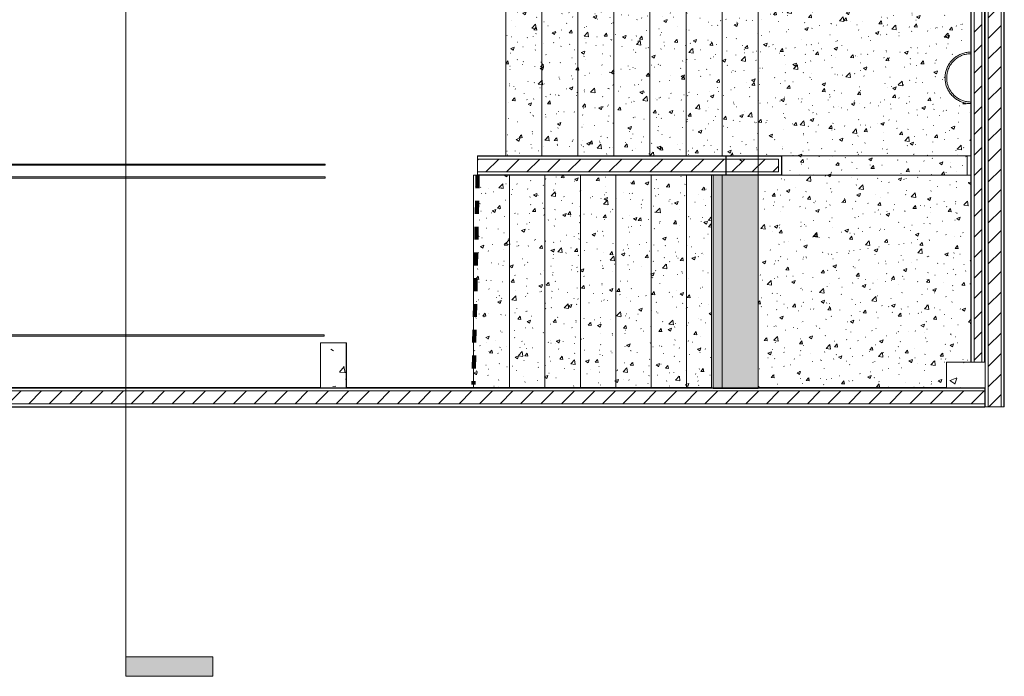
# Model space of a CAD drawing. Header units: metres. Extents: x 3 to 43.5, y -74 to -48.5.
# Tile 22 of 209: x 32.7 to 40.3, y -74 to -68.9. Entities that reach past the tile are written whole.
import ezdxf

# ---------------------------------------------------------------- set-up
doc = ezdxf.new("R2010")
doc.units = ezdxf.units.M
doc.linetypes.add('Traço', pattern=[0.006, 0.003, -0.003])
doc.linetypes.add('Traço_2_', pattern=[0.006, 0.003, -0.003])
doc.layers.add('A-AREA', color=4, linetype='Traço', lineweight=100, true_color=0x00ffff)
for name, color, linetype, lineweight in [('A-COLS', 7, 'Continuous', 18), ('A-FLOR', 7, 'Continuous', 18), ('A-WALL', 7, 'Continuous', 18), ('A-WALL-PATT', 7, 'Continuous', 18), ('E-LITE-EQPM', 7, 'Continuous', 18), ('G-ANNO-SYMB', 7, 'Continuous', 9), ('S-COLS', 7, 'Continuous', 18), ('S-STRS', 7, 'Continuous', 18)]:
    doc.layers.add(name, color=color, linetype=linetype, lineweight=lineweight)
pattern_1 = [(50, (21.555, -62.9), (0.5465545, -0.047815), [0.05715, -0.62865]), (355, (21.555, -62.9), (-0.105728, 0.573166), [0.04572, -0.50292]), (100.451, (21.601, -62.904), (0.440828, 0.525349), [0.04857, -0.53427]), (46.184, (21.555, -62.748), (0.813237, -0.12613), [0.08573, -0.94298]), (96.636, (21.623, -62.758), (0.712212, 0.742287), [0.07286, -0.80141]), (351.184, (21.555, -62.748), (0.712217, 0.742274), [0.06858, -0.75438]), (21, (21.631, -62.786), (0.454846, -0.306795), [0.05715, -0.62865]), (326, (21.631, -62.786), (0.185405, 0.55256), [0.04572, -0.50292]), (71.451, (21.669, -62.811), (0.640251, 0.245763), [0.04857, -0.53427]), (37.5, (21.555, -62.9), (0.009261, 0.2536672), [0.02515, -0.47168, 0.02515, -0.48539, -0.50482]), (37.5, (21.555, -62.9), (0.009261, 0.2536672), [-1.007, 0.02515, -0.47968]), (7.5, (21.555, -62.9), (0.2004558, 0.300546), [0.02515, -0.26594, 0.02515, -0.46025, -0.1924]), (7.5, (21.555, -62.9), (0.2004558, 0.300546), [-0.77648, 0.02515, -0.16726]), (327.5, (21.385, -62.9), (0.4067682, -0.0171882), [0.02515, -0.16535, 0.02515, -0.56921, -0.78867]), (327.5, (21.385, -62.9), (0.4067682, -0.0171882), [-0.78486, 0.02515, -0.76352]), (317.5, (21.309, -62.9), (0.444383, 0.0762794), [0.02515, -0.2225, 0.02515, -0.36957, -0.56007]), (317.5, (21.309, -62.9), (0.444383, 0.0762794), [-0.64237, 0.02515, -0.53492])]
pattern_2 = [(45, (21.555, -62.9), (-0.0795495, 0.0795495), [])]
pattern_3 = [(50, (21.555, -62.9), (0.273274, -0.0239114), [0.02857, -0.31432]), (355, (21.555, -62.9), (-0.0528634, 0.286588), [0.02286, -0.25146]), (100.451, (21.578, -62.902), (0.220418, 0.2626804), [0.02429, -0.26714]), (46.184, (21.555, -62.824), (0.4066185, -0.0630575), [0.04286, -0.47149]), (96.636, (21.589, -62.829), (0.3561065, 0.371139), [0.03643, -0.4007]), (351.184, (21.555, -62.824), (0.356108, 0.371137), [0.03429, -0.37719]), (21, (21.593, -62.843), (0.2274184, -0.1533992), [0.02858, -0.31433]), (326, (21.593, -62.843), (0.0927052, 0.276284), [0.02286, -0.25146]), (71.451, (21.612, -62.856), (0.3201318, 0.1228847), [0.02429, -0.26714]), (37.5, (21.555, -62.9), (0.0046375, 0.12683267), [0.00251, -0.2459, 0.00251, -0.25276, -0.25241]), (37.5, (21.555, -62.9), (0.0046375, 0.12683267), [-0.50368, 0.00251, -0.2499]), (7.5, (21.555, -62.9), (0.1002335, 0.1502687), [0.00251, -0.14303, 0.00251, -0.24018, -0.0962]), (7.5, (21.555, -62.9), (0.1002335, 0.1502687), [-0.38824, 0.00251, -0.09369]), (327.5, (21.47, -62.9), (0.2033841, -0.0085941), [0.00251, -0.09274, 0.00251, -0.29467, -0.39433]), (327.5, (21.47, -62.9), (0.2033841, -0.0085941), [-0.39243, 0.00251, -0.39182]), (317.5, (21.432, -62.9), (0.2221916, 0.0381397), [0.00251, -0.12131, 0.00251, -0.19484, -0.28004]), (317.5, (21.432, -62.9), (0.2221916, 0.0381397), [-0.32118, 0.00251, -0.27752])]

# ---------------------------------------------------------------- blocks, each defined once
blk = doc.blocks.new('Concreto-Retangular-Coluna - 20 X 35-8710673-1PAV - FRIGORÍFICA')
at = {"layer": 'S-COLS', "true_color": 0xaaaaaa}
h = blk.add_hatch(dxfattribs=at)
h.set_pattern_fill('FP_10', color=253, style=0, pattern_type=2)
h.set_pattern_definition([(50, (-13.552, 8.718), (0.546555, -0.047815), [0.05715, -0.62865]), (355, (-13.552, 8.718), (-0.105728, 0.573166), [0.04572, -0.50292]), (100.451, (-13.507, 8.714), (0.440828, 0.525349), [0.04857, -0.53427]), (46.184, (-13.552, 8.871), (0.813237, -0.12613), [0.08572, -0.94297]), (96.636, (-13.485, 8.86), (0.71221, 0.742287), [0.07286, -0.80141]), (351.184, (-13.552, 8.871), (0.712217, 0.742274), [0.06858, -0.75438]), (21, (-13.476, 8.833), (0.454846, -0.306795), [0.05715, -0.62865]), (326, (-13.476, 8.833), (0.185405, 0.55256), [0.04572, -0.50292]), (71.451, (-13.438, 8.807), (0.640251, 0.245763), [0.04857, -0.53427]), (37.5, (-13.552, 8.718), (0.009261, 0.2536672), [0.02515, -0.47168, 0.02515, -0.48539, -0.50482]), (37.5, (-13.552, 8.718), (0.009261, 0.2536672), [-1.007, 0.02515, -0.47968]), (7.5, (-13.552, 8.718), (0.200456, 0.300546), [0.02515, -0.26594, 0.02515, -0.46025, -0.1924]), (7.5, (-13.552, 8.718), (0.200456, 0.300546), [-0.77648, 0.02515, -0.16726]), (327.5, (-13.722, 8.718), (0.4067682, -0.0171882), [0.02515, -0.16535, 0.02515, -0.56921, -0.78867]), (327.5, (-13.722, 8.718), (0.4067682, -0.0171882), [-0.78486, 0.02515, -0.76352]), (317.5, (-13.798, 8.718), (0.444383, 0.0762794), [0.02515, -0.2225, 0.02515, -0.36957, -0.56007]), (317.5, (-13.798, 8.718), (0.444383, 0.0762794), [-0.64237, 0.02515, -0.53492])])
h.paths.add_polyline_path([(0.1, -0.175), (0.1, 0.175), (-0.1, 0.175), (-0.1, -0.175)])
at = {"layer": 'S-COLS', "color": 253, "true_color": 0xaaaaaa}
for p, q in [((0.1, 0.175), (-0.1, 0.175)), ((-0.1, 0.175), (-0.1, -0.175)), ((0.1, -0.175), (0.1, 0.175)), ((-0.1, -0.175), (0.1, -0.175))]:
    blk.add_line(p, q, dxfattribs=at)
blk = doc.blocks.new('Concreto-Retangular-Coluna - 20 X 30-8586325-1PAV - FRIGORÍFICA')
at = {"layer": 'S-COLS', "true_color": 0xaaaaaa}
h = blk.add_hatch(dxfattribs=at)
h.set_pattern_fill('FP_11', color=253, style=0, pattern_type=2)
h.set_pattern_definition([(320, (8.793, 18.463), (-0.047815, -0.546555), [0.05715, -0.62865]), (265, (8.793, 18.463), (0.573166, 0.105728), [0.04572, -0.50292]), (10.451, (8.789, 18.417), (0.525349, -0.440828), [0.04857, -0.53427]), (316.184, (8.946, 18.463), (-0.12613, -0.813237), [0.08572, -0.94297]), (6.636, (8.935, 18.395), (0.742287, -0.712212), [0.07286, -0.80141]), (261.184, (8.946, 18.463), (0.742274, -0.712217), [0.06858, -0.75438]), (291, (8.908, 18.386), (-0.306795, -0.454846), [0.05715, -0.62865]), (236, (8.908, 18.386), (0.55256, -0.185405), [0.04572, -0.50292]), (341.451, (8.882, 18.348), (0.245763, -0.640251), [0.04857, -0.53427]), (307.5, (8.793, 18.463), (0.2536672, -0.009261), [0.02515, -0.47168, 0.02515, -0.48539, -0.50482]), (307.5, (8.793, 18.463), (0.2536672, -0.009261), [-1.007, 0.02515, -0.47968]), (277.5, (8.793, 18.463), (0.300546, -0.2004558), [0.02515, -0.26594, 0.02515, -0.46025, -0.19241]), (277.5, (8.793, 18.463), (0.300546, -0.2004558), [-0.77648, 0.02515, -0.16726]), (237.5, (8.793, 18.633), (-0.0171882, -0.4067682), [0.02515, -0.16535, 0.02515, -0.56921, -0.78867]), (237.5, (8.793, 18.633), (-0.0171882, -0.4067682), [-0.78486, 0.02515, -0.76352]), (227.5, (8.793, 18.709), (0.0762794, -0.444383), [0.02515, -0.2225, 0.02515, -0.36957, -0.56007]), (227.5, (8.793, 18.709), (0.0762794, -0.444383), [-0.64237, 0.02515, -0.53492])])
h.paths.add_polyline_path([(-0.1, -0.15), (0.1, -0.15), (0.1, 0.15), (-0.1, 0.15)])
at = {"layer": 'S-COLS', "color": 253, "true_color": 0xaaaaaa}
for p, q in [((0.1, 0.15), (-0.1, 0.15)), ((-0.1, 0.15), (-0.1, -0.15)), ((0.1, -0.15), (0.1, 0.15)), ((-0.1, -0.15), (0.1, -0.15))]:
    blk.add_line(p, q, dxfattribs=at)
blk = doc.blocks.new('Escadas 2 - Escadas 1-7608117-1PAV - FRIGORÍFICA')
at = {"layer": 'S-STRS', "true_color": 0xc2c2c2}
h = blk.add_hatch(dxfattribs=at)
h.set_pattern_fill('FP_8', color=9, style=0, pattern_type=2)
h.set_pattern_definition(pattern_3)
h.paths.add_polyline_path([(36.1959, -71.792), (36.4759, -71.792), (36.4759, -70.1431), (36.1959, -70.1431), (36.1959, -70.7665)])
h = blk.add_hatch(dxfattribs=at)
h.set_pattern_fill('FP_8', color=9, style=0, pattern_type=2)
h.set_pattern_definition(pattern_3)
h.paths.add_polyline_path([(36.7509, -71.792), (36.7509, -70.1431), (36.4759, -70.1431), (36.4759, -71.792)])
h = blk.add_hatch(dxfattribs=at)
h.set_pattern_fill('FP_8', color=9, style=0, pattern_type=2)
h.set_pattern_definition(pattern_3)
h.paths.add_polyline_path([(36.7509, -71.792), (37.0259, -71.792), (37.0259, -70.1431), (36.7509, -70.1431), (36.7509, -70.7665)])
h = blk.add_hatch(dxfattribs=at)
h.set_pattern_fill('FP_8', color=9, style=0, pattern_type=2)
h.set_pattern_definition(pattern_3)
h.paths.add_polyline_path([(37.3009, -71.792), (37.3009, -70.1431), (37.0259, -70.1431), (37.0259, -71.792)])
h = blk.add_hatch(dxfattribs=at)
h.set_pattern_fill('FP_8', color=9, style=0, pattern_type=2)
h.set_pattern_definition(pattern_3)
h.paths.add_polyline_path([(37.5759, -71.792), (37.5759, -70.1431), (37.3009, -70.1431), (37.3009, -71.792)])
h = blk.add_hatch(dxfattribs=at)
h.set_pattern_fill('FP_8', color=9, style=0, pattern_type=2)
h.set_pattern_definition(pattern_3)
h.paths.add_polyline_path([(37.5759, -71.792), (37.8509, -71.792), (37.8509, -70.1431), (37.5759, -70.1431), (37.5759, -70.7665)])
h = blk.add_hatch(dxfattribs=at)
h.set_pattern_fill('FP_8', color=9, style=0, pattern_type=2)
h.set_pattern_definition(pattern_3)
h.paths.add_polyline_path([(38.0451, -71.792), (38.0451, -70.1431), (37.8509, -70.1431), (37.8509, -71.792)])
at = {"layer": 'S-STRS', "color": 253, "true_color": 0xaaaaaa}
for p, q in [((36.4759, -71.792), (36.4759, -70.1431)), ((36.7509, -71.792), (36.7509, -70.1431)), ((37.0259, -71.792), (37.0259, -70.1431)), ((37.3009, -71.792), (37.3009, -70.1431)), ((37.5759, -71.792), (37.5759, -70.1431)), ((37.8509, -71.792), (37.8509, -70.1431))]:
    blk.add_line(p, q, dxfattribs=at)
blk = doc.blocks.new('Escadas 4 - Escadas 1-7608448-1PAV - FRIGORÍFICA')
at = {"layer": 'S-STRS', "true_color": 0xc2c2c2}
h = blk.add_hatch(dxfattribs=at)
h.set_pattern_fill('FP_8', color=9, style=0, pattern_type=2)
h.set_pattern_definition(pattern_3)
h.paths.add_polyline_path([(36.7259, -69.992), (36.7259, -68.3431), (36.4459, -68.3431), (36.4459, -69.992)])
h = blk.add_hatch(dxfattribs=at)
h.set_pattern_fill('FP_20', color=9, style=0, pattern_type=2)
h.set_pattern_definition([(50, (21.555, -62.9), (0.273274, -0.0239114), [0.02857, -0.31432]), (355, (21.555, -62.9), (-0.0528634, 0.286588), [0.02286, -0.25146]), (100.451, (21.578, -62.902), (0.220418, 0.2626804), [0.02429, -0.26714]), (46.184, (21.555, -62.824), (0.4066185, -0.0630575), [0.04286, -0.47149]), (96.636, (21.589, -62.829), (0.3561065, 0.371139), [0.03643, -0.4007]), (351.184, (21.555, -62.824), (0.356108, 0.371137), [0.03429, -0.37719]), (21, (21.593, -62.843), (0.2274184, -0.1533992), [0.02858, -0.31433]), (326, (21.593, -62.843), (0.092705, 0.276284), [0.02286, -0.25146]), (71.451, (21.612, -62.856), (0.3201318, 0.1228847), [0.02429, -0.26714]), (37.5, (21.555, -62.9), (0.0046375, 0.12683267), [0.00251, -0.2459, 0.00251, -0.25276, -0.25241]), (37.5, (21.555, -62.9), (0.0046375, 0.12683267), [-0.50368, 0.00251, -0.2499]), (7.5, (21.555, -62.9), (0.1002335, 0.1502687), [0.00251, -0.14303, 0.00251, -0.24018, -0.0962]), (7.5, (21.555, -62.9), (0.1002335, 0.1502687), [-0.38824, 0.00251, -0.09369]), (327.5, (21.47, -62.9), (0.2033841, -0.0085941), [0.00251, -0.09274, 0.00251, -0.29467, -0.39433]), (327.5, (21.47, -62.9), (0.2033841, -0.0085941), [-0.39243, 0.00251, -0.39182]), (317.5, (21.432, -62.9), (0.2221916, 0.0381397), [0.00251, -0.12131, 0.00251, -0.19484, -0.28003]), (317.5, (21.432, -62.9), (0.2221916, 0.0381397), [-0.32118, 0.00251, -0.27752])])
h.paths.add_polyline_path([(37.0059, -69.992), (37.0059, -68.3431), (36.7259, -68.3431), (36.7259, -69.992), (36.944, -69.992)])
h = blk.add_hatch(dxfattribs=at)
h.set_pattern_fill('FP_8', color=9, style=0, pattern_type=2)
h.set_pattern_definition(pattern_3)
h.paths.add_polyline_path([(37.0059, -69.992), (37.2859, -69.992), (37.2859, -68.3431), (37.0059, -68.3431), (37.0059, -69.9718)])
h = blk.add_hatch(dxfattribs=at)
h.set_pattern_fill('FP_8', color=9, style=0, pattern_type=2)
h.set_pattern_definition(pattern_3)
h.paths.add_polyline_path([(37.2859, -69.992), (37.5659, -69.992), (37.5659, -68.3431), (37.2859, -68.3431), (37.2859, -69.9718)])
h = blk.add_hatch(dxfattribs=at)
h.set_pattern_fill('FP_8', color=9, style=0, pattern_type=2)
h.set_pattern_definition(pattern_3)
h.paths.add_polyline_path([(37.5985, -69.992), (37.8459, -69.992), (37.8459, -68.3629), (37.5986, -68.3629), (37.5985, -68.3431), (37.5659, -68.3431), (37.5659, -69.992)])
h = blk.add_hatch(dxfattribs=at)
h.set_pattern_fill('FP_8', color=9, style=0, pattern_type=2)
h.set_pattern_definition(pattern_3)
h.paths.add_polyline_path([(38.4059, -69.9931), (40.0573, -69.9931), (40.0573, -69.5864), (40.0259, -69.5854), (39.986, -69.5745), (39.9519, -69.5575), (39.9234, -69.5364), (39.8892, -69.4937), (39.8716, -69.4616), (39.8576, -69.3975), (39.8635, -69.3392), (39.8822, -69.2913), (39.9049, -69.2588), (39.9285, -69.2349), (39.9625, -69.2123), (39.9928, -69.199), (40.0573, -69.1893), (40.0573, -68.3629), (39.8683, -68.3629), (39.8683, -68.3431), (38.4059, -68.3431), (38.4059, -69.9931)])
h = blk.add_hatch(dxfattribs=at)
h.set_pattern_fill('FP_8', color=9, style=0, pattern_type=2)
h.set_pattern_definition(pattern_3)
h.paths.add_polyline_path([(37.8459, -69.992), (38.1259, -69.992), (38.1259, -68.3629), (37.8459, -68.3629), (37.8459, -69.9718)])
h = blk.add_hatch(dxfattribs=at)
h.set_pattern_fill('FP_8', color=9, style=0, pattern_type=2)
h.set_pattern_definition(pattern_3)
h.paths.add_polyline_path([(38.253, -69.992), (38.4059, -69.992), (38.4059, -68.3629), (38.1259, -68.3629), (38.1259, -69.992)])
at = {"layer": 'S-STRS', "color": 253, "true_color": 0xaaaaaa}
for p, q in [((36.4459, -68.3431), (36.7259, -68.3431)), ((36.4459, -69.992), (36.4459, -68.3431)), ((36.7259, -68.3431), (37.0059, -68.3431)), ((36.7259, -68.3431), (36.7259, -69.992)), ((37.0059, -68.3431), (37.2859, -68.3431)), ((37.0059, -68.3431), (37.0059, -69.992)), ((37.2859, -68.3431), (37.5659, -68.3431)), ((37.2859, -68.3431), (37.2859, -69.992)), ((37.5659, -68.3431), (37.5985, -68.3431)), ((37.5659, -68.3431), (37.5659, -69.992)), ((38.4059, -68.3431), (39.8683, -68.3431)), ((38.4059, -68.3431), (38.4059, -69.9931)), ((37.8459, -68.3629), (37.8459, -69.992)), ((38.1259, -68.3629), (38.1259, -69.992)), ((40.0573, -69.9931), (38.5898, -69.9931))]:
    blk.add_line(p, q, dxfattribs=at)
blk = doc.blocks.new('Escadas 3 - Escadas 1-8392884-1PAV - FRIGORÍFICA')
at = {"layer": 'S-STRS', "true_color": 0xc2c2c2}
h = blk.add_hatch(dxfattribs=at)
h.set_pattern_fill('FP_8', color=9, style=0, pattern_type=2)
h.set_pattern_definition(pattern_3)
h.paths.add_polyline_path([(40.0281, -70.1431), (40.0281, -69.9931), (38.5898, -69.9931), (38.5898, -70.1431), (39.562, -70.1431)])
at = {"layer": 'S-STRS', "true_color": 0xe4e4e4}
blk.add_hatch(color=254, dxfattribs=at).paths.add_polyline_path([(38.4059, -71.7986), (38.4059, -70.1431), (38.058, -70.1431), (38.058, -71.7986), (38.253, -71.7986)])
at = {"layer": 'S-STRS', "true_color": 0xc2c2c2}
h = blk.add_hatch(dxfattribs=at)
h.set_pattern_fill('FP_8', color=9, style=0, pattern_type=2)
h.set_pattern_definition(pattern_3)
h.paths.add_polyline_path([(38.4059, -71.792), (39.8676, -71.792), (39.8676, -71.5933), (40.0573, -71.5931), (40.0573, -70.1431), (38.4059, -70.1431), (38.4059, -70.7665)])
at = {"layer": 'S-STRS', "color": 253, "true_color": 0xaaaaaa}
for p, q in [((40.0281, -69.9931), (38.5898, -69.9931)), ((40.0281, -70.1431), (40.0281, -69.9931)), ((38.4059, -70.1431), (38.058, -70.1431)), ((38.058, -70.1431), (38.058, -71.7986)), ((38.4059, -71.7986), (38.4059, -70.1431)), ((38.5898, -70.1431), (40.0281, -70.1431)), ((38.5898, -70.1431), (40.0573, -70.1431)), ((38.058, -71.7986), (38.4059, -71.7986))]:
    blk.add_line(p, q, dxfattribs=at)
blk = doc.blocks.new('LED_Tape__Fita_de_LED_12769 - 10 mm-8145843-1PAV - FRIGORÍFICA')
at = {"layer": 'E-LITE-EQPM', "color": 253, "true_color": 0xaaaaaa}
for p, q in [((-3.25, -0.005), (-3.25, 0.005)), ((-3.25, 0.005), (0.5058, 0.005)), ((-3.25, -0.005), (-3.25, 0.005)), ((-3.25, 0.005), (0.5058, 0.005)), ((0.5809, 0.005), (0.7289, 0.005)), ((0.5809, 0.005), (0.7289, 0.005)), ((1.3076, 0.005), (1.4556, 0.005)), ((1.3076, 0.005), (1.4556, 0.005)), ((1.5308, 0.005), (3.25, 0.005)), ((1.5308, 0.005), (3.25, 0.005)), ((3.25, 0.005), (3.25, -0.005)), ((3.25, 0.005), (3.25, -0.005)), ((0.5066, -0.005), (-3.25, -0.005)), ((0.5066, -0.005), (-3.25, -0.005)), ((3.25, -0.005), (1.53, -0.005)), ((3.25, -0.005), (1.53, -0.005))]:
    blk.add_line(p, q, dxfattribs=at)
blk = doc.blocks.new('LED_Tape__Fita_de_LED_12769 - 10 mm-V59-1PAV - FRIGORÍFICA')
at = {"layer": 'E-LITE-EQPM', "color": 253, "true_color": 0xaaaaaa}
for p, q in [((-3.25, -0.005), (-3.25, 0.005)), ((-3.25, 0.005), (0.5058, 0.005)), ((-3.25, -0.005), (-3.25, 0.005)), ((-3.25, 0.005), (0.5058, 0.005)), ((0.735, 0.005), (1.3016, 0.005)), ((0.735, 0.005), (1.3016, 0.005)), ((1.4076, 0.005), (1.4558, 0.005)), ((1.4076, 0.005), (1.4558, 0.005)), ((1.5308, 0.005), (3.25, 0.005)), ((1.5308, 0.005), (3.25, 0.005)), ((3.25, 0.005), (3.25, -0.005)), ((3.25, 0.005), (3.25, -0.005)), ((0.5058, -0.005), (-3.25, -0.005)), ((0.5058, -0.005), (-3.25, -0.005)), ((1.2916, -0.005), (0.745, -0.005)), ((1.2916, -0.005), (0.745, -0.005)), ((1.4558, -0.005), (1.3976, -0.005)), ((1.4558, -0.005), (1.3976, -0.005)), ((3.25, -0.005), (1.5308, -0.005)), ((3.25, -0.005), (1.5308, -0.005))]:
    blk.add_line(p, q, dxfattribs=at)
blk = doc.blocks.new('LED_Tape__Fita_de_LED_12769 - 10 mm-V58-1PAV - FRIGORÍFICA')
at = {"layer": 'E-LITE-EQPM', "color": 253, "true_color": 0xaaaaaa}
for p, q in [((-3.25, -0.005), (-3.25, 0.005)), ((-3.25, 0.005), (3.25, 0.005)), ((-3.25, -0.005), (-3.25, 0.005)), ((-3.25, 0.005), (3.25, 0.005)), ((3.25, 0.005), (3.25, -0.005)), ((3.25, 0.005), (3.25, -0.005)), ((3.25, -0.005), (-3.25, -0.005)), ((3.25, -0.005), (-3.25, -0.005))]:
    blk.add_line(p, q, dxfattribs=at)
blk = doc.blocks.new('Luminária de arandela - Esfera - 60W - 120V-8673229-1PAV - FRIGORÍFICA')
at = {"layer": 'E-LITE-EQPM', "color": 253, "true_color": 0xaaaaaa}
for p, q in [((-0.2, 0.055), (0, 0.055)), ((-0.2, 0.055), (0, 0.055)), ((0, 0.055), (0.2, 0.055)), ((0, 0.055), (0.2, 0.055))]:
    blk.add_line(p, q, dxfattribs=at)
at = {"layer": 'E-LITE-EQPM', "color": 253, "true_color": 0xaaaaaa, "flags": 128}
for points in [[(0.2, 0.055), (0.1998, 0.063), (0.1994, 0.071), (0.1986, 0.0789), (0.1974, 0.0869), (0.196, 0.0947), (0.1943, 0.1025), (0.1922, 0.1103), (0.1898, 0.1179), (0.1872, 0.1255), (0.1842, 0.1329), (0.181, 0.1402), (0.1774, 0.1474), (0.1736, 0.1544), (0.1695, 0.1612), (0.1651, 0.1679), (0.1604, 0.1744), (0.1555, 0.1808), (0.1504, 0.1869), (0.145, 0.1928), (0.1393, 0.1985), (0.1335, 0.2039), (0.1274, 0.2091), (0.1212, 0.2141), (0.1147, 0.2188), (0.1081, 0.2233), (0.1012, 0.2275), (0.0943, 0.2314), (0.0871, 0.235), (0.0799, 0.2384), (0.0725, 0.2414), (0.065, 0.2442), (0.0573, 0.2466), (0.0496, 0.2487), (0.0418, 0.2506), (0.034, 0.2521), (0.0261, 0.2533), (0.0181, 0.2542), (0.0102, 0.2547), (0.0022, 0.255), (-0.0058, 0.2549), (-0.0138, 0.2545), (-0.0218, 0.2538), (-0.0297, 0.2528), (-0.0376, 0.2514), (-0.0454, 0.2498), (-0.0532, 0.2478), (-0.0609, 0.2455), (-0.0684, 0.2429), (-0.0759, 0.24), (-0.0832, 0.2369), (-0.0904, 0.2334), (-0.0975, 0.2296), (-0.1044, 0.2256), (-0.1111, 0.2213), (-0.1177, 0.2167), (-0.1241, 0.2119), (-0.1302, 0.2068), (-0.1362, 0.2014), (-0.142, 0.1959), (-0.1475, 0.1901), (-0.1528, 0.1841), (-0.1578, 0.1779), (-0.1626, 0.1715), (-0.1671, 0.1649), (-0.1714, 0.1581), (-0.1754, 0.1512), (-0.1791, 0.1441), (-0.1825, 0.1368), (-0.1856, 0.1295), (-0.1884, 0.122), (-0.191, 0.1144), (-0.1932, 0.1067), (-0.1951, 0.099), (-0.1967, 0.0911), (-0.198, 0.0832), (-0.199, 0.0753), (-0.1996, 0.0673), (-0.2, 0.0593), (-0.2, 0.055)], [(0.2, 0.055), (0.1998, 0.063), (0.1994, 0.071), (0.1986, 0.0789), (0.1974, 0.0869), (0.196, 0.0947), (0.1943, 0.1025), (0.1922, 0.1103), (0.1898, 0.1179), (0.1872, 0.1255), (0.1842, 0.1329), (0.181, 0.1402), (0.1774, 0.1474), (0.1736, 0.1544), (0.1695, 0.1612), (0.1651, 0.1679), (0.1604, 0.1744), (0.1555, 0.1808), (0.1504, 0.1869), (0.145, 0.1928), (0.1393, 0.1985), (0.1335, 0.2039), (0.1274, 0.2091), (0.1212, 0.2141), (0.1147, 0.2188), (0.1081, 0.2233), (0.1012, 0.2275), (0.0943, 0.2314), (0.0871, 0.235), (0.0799, 0.2384), (0.0725, 0.2414), (0.065, 0.2442), (0.0573, 0.2466), (0.0496, 0.2487), (0.0418, 0.2506), (0.034, 0.2521), (0.0261, 0.2533), (0.0181, 0.2542), (0.0102, 0.2547), (0.0022, 0.255), (-0.0058, 0.2549), (-0.0138, 0.2545), (-0.0218, 0.2538), (-0.0297, 0.2528), (-0.0376, 0.2514), (-0.0454, 0.2498), (-0.0532, 0.2478), (-0.0609, 0.2455), (-0.0684, 0.2429), (-0.0759, 0.24), (-0.0832, 0.2369), (-0.0904, 0.2334), (-0.0975, 0.2296), (-0.1044, 0.2256), (-0.1111, 0.2213), (-0.1177, 0.2167), (-0.1241, 0.2119), (-0.1302, 0.2068), (-0.1362, 0.2014), (-0.142, 0.1959), (-0.1475, 0.1901), (-0.1528, 0.1841), (-0.1578, 0.1779), (-0.1626, 0.1715), (-0.1671, 0.1649), (-0.1714, 0.1581), (-0.1754, 0.1512), (-0.1791, 0.1441), (-0.1825, 0.1368), (-0.1856, 0.1295), (-0.1884, 0.122), (-0.191, 0.1144), (-0.1932, 0.1067), (-0.1951, 0.099), (-0.1967, 0.0911), (-0.198, 0.0832), (-0.199, 0.0753), (-0.1996, 0.0673), (-0.2, 0.0593), (-0.2, 0.055)], [(0.1875, 0.055), (0.1874, 0.0625), (0.1869, 0.07), (0.1862, 0.0774), (0.1851, 0.0849), (0.1838, 0.0923), (0.1821, 0.0996), (0.1802, 0.1068), (0.178, 0.114), (0.1755, 0.1211), (0.1727, 0.128), (0.1696, 0.1349), (0.1663, 0.1416), (0.1627, 0.1482), (0.1589, 0.1546), (0.1548, 0.1609), (0.1504, 0.167), (0.1458, 0.1729), (0.141, 0.1786), (0.1359, 0.1842), (0.1306, 0.1895), (0.1251, 0.1946), (0.1195, 0.1995), (0.1136, 0.2042), (0.1075, 0.2086), (0.1013, 0.2128), (0.0949, 0.2167), (0.0884, 0.2204), (0.0817, 0.2238), (0.0749, 0.2269), (0.0679, 0.2298), (0.0609, 0.2323), (0.0538, 0.2346), (0.0465, 0.2366), (0.0392, 0.2383), (0.0319, 0.2398), (0.0245, 0.2409), (0.017, 0.2417), (0.0095, 0.2423), (0.002, 0.2425), (-0.0055, 0.2424), (-0.013, 0.2421), (-0.0204, 0.2414), (-0.0279, 0.2404), (-0.0353, 0.2392), (-0.0426, 0.2376), (-0.0499, 0.2357), (-0.0571, 0.2336), (-0.0642, 0.2312), (-0.0711, 0.2285), (-0.078, 0.2255), (-0.0848, 0.2222), (-0.0914, 0.2187), (-0.0979, 0.2149), (-0.1042, 0.2109), (-0.1088, 0.2077)], [(0.1875, 0.055), (0.1874, 0.0625), (0.1869, 0.07), (0.1862, 0.0774), (0.1851, 0.0849), (0.1838, 0.0923), (0.1821, 0.0996), (0.1802, 0.1068), (0.178, 0.114), (0.1755, 0.1211), (0.1727, 0.128), (0.1696, 0.1349), (0.1663, 0.1416), (0.1627, 0.1482), (0.1589, 0.1546), (0.1548, 0.1609), (0.1504, 0.167), (0.1458, 0.1729), (0.141, 0.1786), (0.1359, 0.1842), (0.1306, 0.1895), (0.1251, 0.1946), (0.1195, 0.1995), (0.1136, 0.2042), (0.1075, 0.2086), (0.1013, 0.2128), (0.0949, 0.2167), (0.0884, 0.2204), (0.0817, 0.2238), (0.0749, 0.2269), (0.0679, 0.2298), (0.0609, 0.2323), (0.0538, 0.2346), (0.0465, 0.2366), (0.0392, 0.2383), (0.0319, 0.2398), (0.0245, 0.2409), (0.017, 0.2417), (0.0095, 0.2423), (0.002, 0.2425), (-0.0055, 0.2424), (-0.013, 0.2421), (-0.0204, 0.2414), (-0.0279, 0.2404), (-0.0353, 0.2392), (-0.0426, 0.2376), (-0.0499, 0.2357), (-0.0571, 0.2336), (-0.0642, 0.2312), (-0.0711, 0.2285), (-0.078, 0.2255), (-0.0848, 0.2222), (-0.0914, 0.2187), (-0.0979, 0.2149), (-0.1042, 0.2109), (-0.1088, 0.2077)], [(-0.1103, 0.2066), (-0.1163, 0.2021), (-0.1221, 0.1973), (-0.1277, 0.1923), (-0.1331, 0.1871), (-0.1383, 0.1816), (-0.1432, 0.176), (-0.1479, 0.1702), (-0.1524, 0.1642), (-0.1567, 0.158), (-0.1607, 0.1517), (-0.1644, 0.1452), (-0.1679, 0.1385), (-0.1711, 0.1317), (-0.174, 0.1248), (-0.1767, 0.1178), (-0.179, 0.1107), (-0.1811, 0.1035), (-0.1829, 0.0962), (-0.1844, 0.0889), (-0.1856, 0.0815), (-0.1865, 0.074), (-0.1871, 0.0665), (-0.1875, 0.059), (-0.1875, 0.055)], [(-0.1103, 0.2066), (-0.1163, 0.2021), (-0.1221, 0.1973), (-0.1277, 0.1923), (-0.1331, 0.1871), (-0.1383, 0.1816), (-0.1432, 0.176), (-0.1479, 0.1702), (-0.1524, 0.1642), (-0.1567, 0.158), (-0.1607, 0.1517), (-0.1644, 0.1452), (-0.1679, 0.1385), (-0.1711, 0.1317), (-0.174, 0.1248), (-0.1767, 0.1178), (-0.179, 0.1107), (-0.1811, 0.1035), (-0.1829, 0.0962), (-0.1844, 0.0889), (-0.1856, 0.0815), (-0.1865, 0.074), (-0.1871, 0.0665), (-0.1875, 0.059), (-0.1875, 0.055)]]:
    blk.add_lwpolyline(points, dxfattribs=at)
blk = doc.blocks.new('4 GRE - ESCOLA DE CINEMA E AUDIOVISUAL CINE REX R07_rvt-1-1PAV - FRIGORÍFICA')
at = {"layer": 'A-WALL-PATT', "true_color": 0xd4d4d4}
h = blk.add_hatch(dxfattribs=at)
h.set_pattern_fill('FP_2', color=254, style=0, pattern_type=2)
h.set_pattern_definition(pattern_2)
h.paths.add_polyline_path([(40.2923, -71.9419), (40.2923, -51.0204), (40.1923, -51.0204), (40.1923, -71.9419), (40.2164, -71.9419)])
h = blk.add_hatch(dxfattribs=at)
h.set_pattern_fill('FP_1', color=254, style=0, pattern_type=2)
h.set_pattern_definition(pattern_1)
h.paths.add_polyline_path([(40.3173, -71.9419), (40.3173, -51.0454), (40.3148, -51.0454), (40.3148, -71.9419)])
h = blk.add_hatch(dxfattribs=at)
h.set_pattern_fill('FP_1', color=254, style=0, pattern_type=2)
h.set_pattern_definition(pattern_1)
h.paths.add_polyline_path([(40.1676, -71.9419), (40.1698, -71.9419), (40.1698, -51.1754), (40.1676, -51.1754), (40.1673, -71.9419)])
h = blk.add_hatch(dxfattribs=at)
h.set_pattern_fill('FP_1', color=254, style=0, pattern_type=2)
h.set_pattern_definition(pattern_1)
h.paths.add_polyline_path([(40.0597, -71.5933), (40.0598, -71.5933), (40.0598, -68.3629), (40.0573, -68.3629), (40.0573, -71.5933)])
h.paths.add_polyline_path([(40.0597, -68.1629), (40.0598, -68.1629), (40.0598, -68.1607), (40.0573, -68.1607), (40.0573, -68.1629)])
h.paths.add_polyline_path([(40.0573, -68.1522), (40.0598, -68.1522), (40.0598, -65.9931), (40.0573, -65.9931), (40.0573, -67.9852)])
h.paths.add_polyline_path([(40.0598, -65.8631), (40.0598, -63.9454), (40.0573, -63.9454), (40.0573, -65.8631)])
h.paths.add_polyline_path([(40.0573, -63.7454), (40.0598, -63.7454), (40.0598, -61.4954), (40.0573, -61.4954), (40.0573, -63.6147)])
h.paths.add_polyline_path([(40.0598, -61.4869), (40.0598, -61.4854), (40.0573, -61.4854), (40.0573, -61.4869)])
h.paths.add_polyline_path([(40.0598, -61.2854), (40.0598, -57.7861), (40.0573, -57.7861), (40.0574, -61.2854)])
h.paths.add_polyline_path([(40.0583, -57.5861), (40.0598, -57.5861), (40.059, -54.4968), (40.0573, -54.4968), (40.0573, -57.5861)])
h.paths.add_polyline_path([(40.0591, -54.2968), (40.0598, -54.2968), (40.0598, -51.2461), (40.0573, -51.2461), (40.0573, -54.2968)])
h = blk.add_hatch(dxfattribs=at)
h.set_pattern_fill('FP_2', color=254, style=0, pattern_type=2)
h.set_pattern_definition(pattern_2)
h.paths.add_polyline_path([(40.1423, -71.5933), (40.1423, -68.3629), (40.0823, -68.3629), (40.0823, -71.5933), (40.1412, -71.5933)])
h.paths.add_polyline_path([(40.1423, -68.1629), (40.1423, -63.9454), (40.0823, -63.9454), (40.0825, -68.1629), (40.1212, -68.1629)])
h.paths.add_polyline_path([(40.1423, -63.7454), (40.1423, -61.4854), (40.0823, -61.4854), (40.0823, -63.7454), (40.0955, -63.7454)])
h.paths.add_polyline_path([(40.1423, -61.2854), (40.1423, -57.7861), (40.0823, -57.7861), (40.0823, -61.2854), (40.0835, -61.2854)])
h.paths.add_polyline_path([(40.105, -57.5861), (40.1423, -57.5861), (40.1423, -54.4968), (40.0823, -54.4968), (40.0823, -57.5861)])
h.paths.add_polyline_path([(40.1423, -54.2968), (40.1419, -51.2461), (40.0823, -51.2461), (40.0823, -54.2968), (40.1242, -54.2968)])
h = blk.add_hatch(dxfattribs=at)
h.set_pattern_fill('FP_1', color=254, style=0, pattern_type=2)
h.set_pattern_definition(pattern_1)
h.paths.add_polyline_path([(40.1648, -71.5933), (40.1673, -71.5933), (40.1673, -68.3629), (40.1648, -68.3629), (40.1648, -71.5611)])
h.paths.add_polyline_path([(40.1648, -68.1629), (40.1673, -68.1629), (40.1673, -63.9454), (40.1648, -63.9454), (40.1648, -67.9852)])
h.paths.add_polyline_path([(40.1648, -63.7454), (40.1673, -63.7454), (40.1673, -61.4854), (40.1648, -61.4854), (40.1648, -63.6147)])
h.paths.add_polyline_path([(40.1648, -61.2854), (40.1673, -61.2854), (40.1673, -57.7861), (40.1648, -57.7861), (40.1648, -61.2307)])
h.paths.add_polyline_path([(40.1648, -57.5861), (40.1673, -57.5861), (40.1673, -54.4968), (40.1648, -54.4968), (40.1648, -57.2575)])
h.paths.add_polyline_path([(40.1648, -54.2968), (40.1673, -54.2968), (40.1673, -51.2461), (40.1648, -51.2461), (40.1648, -54.0789)])
h = blk.add_hatch(dxfattribs=at)
h.set_pattern_fill('FP_1', color=254, style=0, pattern_type=2)
h.set_pattern_definition(pattern_1)
h.paths.add_polyline_path([(38.5873, -69.9956), (38.5898, -69.9956), (38.5898, -69.9931), (36.2259, -69.9931), (36.2259, -69.9956), (38.253, -69.9956)])
h = blk.add_hatch(dxfattribs=at)
h.set_pattern_fill('FP_1', color=254, style=0, pattern_type=2)
h.set_pattern_definition(pattern_1)
h.paths.add_polyline_path([(38.5898, -70.1431), (38.5898, -69.9956), (38.5873, -69.9956), (38.5873, -70.1406), (36.2259, -70.1406), (36.2259, -70.1431), (38.253, -70.1431)])
h = blk.add_hatch(dxfattribs=at)
h.set_pattern_fill('FP_2', color=254, style=0, pattern_type=2)
h.set_pattern_definition(pattern_2)
h.paths.add_polyline_path([(38.253, -70.1181), (38.5648, -70.1181), (38.5648, -70.0181), (36.2259, -70.0181), (36.2259, -70.1181), (37.5985, -70.1181)])
h = blk.add_hatch(dxfattribs=at)
h.set_pattern_fill('FP_1', color=254, style=0, pattern_type=2)
h.set_pattern_definition(pattern_1)
h.paths.add_polyline_path([(39.562, -71.7956), (40.1673, -71.7956), (40.1673, -71.7933), (17.5835, -71.7931), (17.5835, -71.7956), (38.253, -71.7956)])
h.paths.add_polyline_path([(17.0502, -71.7956), (17.4385, -71.7956), (17.4385, -71.7931), (17.0502, -71.7931)])
h = blk.add_hatch(dxfattribs=at)
h.set_pattern_fill('FP_2', color=254, style=0, pattern_type=2)
h.set_pattern_definition(pattern_2)
h.paths.add_polyline_path([(27.1266, -71.9181), (40.1673, -71.9181), (40.1673, -71.8181), (17.0502, -71.8181), (17.0502, -71.9181), (26.7994, -71.9181)])
h = blk.add_hatch(dxfattribs=at)
h.set_pattern_fill('FP_1', color=254, style=0, pattern_type=2)
h.set_pattern_definition(pattern_1)
h.paths.add_polyline_path([(27.1266, -71.9431), (40.1673, -71.9431), (40.1673, -71.9406), (17.0502, -71.9406), (17.0502, -71.9431), (26.7994, -71.9431)])
at = {"layer": 'S-COLS', "true_color": 0xaaaaaa}
h = blk.add_hatch(dxfattribs=at)
h.set_pattern_fill('FP_1', color=253, style=0, pattern_type=2)
h.set_pattern_definition(pattern_1)
h.paths.add_polyline_path([(38.1559, -70.1431), (38.4059, -70.1431), (38.4059, -69.9931), (38.1559, -69.9931)])
at = {"layer": 'A-AREA', "color": 131, "linetype": 'Traço_2_', "true_color": 0xaaffff}
blk.add_line((36.2279, -70.1431), (36.1959, -71.7687), dxfattribs=at)
at = {"layer": 'A-FLOR', "color": 253, "true_color": 0xaaaaaa}
for p, q in [((36.1959, -71.7919), (36.1959, -70.1431)), ((36.1959, -70.1431), (36.2259, -70.1431))]:
    blk.add_line(p, q, dxfattribs=at)
at = {"layer": 'A-WALL', "color": 253, "true_color": 0xaaaaaa}
for p, q in [((40.2923, -51.0454), (40.2923, -71.9419)), ((40.3148, -51.0454), (40.3148, -71.9419)), ((40.3173, -71.9419), (40.3173, -51.0454)), ((40.1698, -51.1754), (40.1698, -71.9419)), ((40.1923, -51.1754), (40.1923, -71.9419)), ((40.0573, -68.3629), (40.0573, -71.5933)), ((40.0598, -71.5933), (40.0598, -68.3629)), ((40.0823, -71.5933), (40.0823, -68.3629)), ((40.1423, -71.5933), (40.1423, -68.3629)), ((40.1648, -71.5933), (40.1648, -68.3629)), ((40.1673, -68.3629), (40.1673, -71.5933)), ((40.1673, -71.5933), (40.1673, -68.3629)), ((38.5898, -69.9931), (36.2259, -69.9931)), ((36.2259, -69.9931), (36.2259, -70.1431)), ((38.5873, -69.9956), (36.2259, -69.9956)), ((38.5648, -70.0181), (36.2259, -70.0181)), ((36.2409, -69.9919), (38.4059, -69.9919)), ((36.2409, -69.9919), (36.2409, -69.9931)), ((38.5648, -70.1181), (38.5648, -70.0181)), ((38.5873, -70.0181), (38.5873, -69.9956)), ((38.5873, -70.1181), (38.5873, -70.0181)), ((38.5898, -69.9956), (38.5898, -69.9931)), ((38.5898, -70.1406), (38.5898, -69.9956)), ((38.5648, -70.1181), (36.2259, -70.1181)), ((38.5873, -70.1406), (36.2259, -70.1406)), ((36.2259, -70.1431), (38.5898, -70.1431)), ((38.5873, -70.1406), (38.5873, -70.1181)), ((38.5898, -70.1431), (38.5898, -70.1406)), ((40.1673, -71.8181), (17.561, -71.8181)), ((40.1673, -71.7956), (17.5835, -71.7956)), ((35.0073, -71.7931), (17.586, -71.7931)), ((30.9423, -71.7919), (35.0073, -71.7919)), ((39.8676, -71.7931), (35.2073, -71.7931)), ((35.2086, -71.7919), (38.0451, -71.7919)), ((38.4059, -71.7919), (39.8676, -71.7919)), ((40.1673, -71.9431), (40.1673, -71.7933)), ((40.1673, -71.7933), (40.1673, -71.9419)), ((40.1673, -71.9181), (17.0502, -71.9181)), ((40.1673, -71.9406), (17.0502, -71.9406)), ((17.0502, -71.9431), (40.1673, -71.9431)), ((40.1673, -71.9419), (40.3173, -71.9419))]:
    blk.add_line(p, q, dxfattribs=at)
at = {"layer": 'S-COLS', "color": 253, "true_color": 0xaaaaaa}
for p, q in [((38.4059, -69.9931), (38.1559, -69.9931)), ((38.1559, -69.9931), (38.1559, -70.1431)), ((38.4059, -70.1431), (38.4059, -69.9931)), ((38.1559, -70.1431), (38.4059, -70.1431))]:
    blk.add_line(p, q, dxfattribs=at)
at = {"layer": 'E-LITE-EQPM', "color": 253, "lineweight": 18, "true_color": 0xaaaaaa, "rotation": 89.99999999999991}
blk.add_blockref('Luminária de arandela - Esfera - 60W - 120V-8673229-1PAV - FRIGORÍFICA', (40.1123, -69.3878), dxfattribs=at)
at = {"layer": 'E-LITE-EQPM', "color": 253, "lineweight": 18, "true_color": 0xaaaaaa, "extrusion": (0, 0, -1)}
for name, p in [('LED_Tape__Fita_de_LED_12769 - 10 mm-V59-1PAV - FRIGORÍFICA', (-31.7944, -70.0614)), ('LED_Tape__Fita_de_LED_12769 - 10 mm-V59-1PAV - FRIGORÍFICA', (-31.7944, -70.0614)), ('LED_Tape__Fita_de_LED_12769 - 10 mm-V59-1PAV - FRIGORÍFICA', (-31.7944, -70.0614)), ('LED_Tape__Fita_de_LED_12769 - 10 mm-8145843-1PAV - FRIGORÍFICA', (-31.7944, -70.1614)), ('LED_Tape__Fita_de_LED_12769 - 10 mm-8145843-1PAV - FRIGORÍFICA', (-31.7944, -70.1614)), ('LED_Tape__Fita_de_LED_12769 - 10 mm-8145843-1PAV - FRIGORÍFICA', (-31.7944, -70.1614)), ('LED_Tape__Fita_de_LED_12769 - 10 mm-V58-1PAV - FRIGORÍFICA', (-31.786, -71.3864))]:
    blk.add_blockref(name, p, dxfattribs=at)
at = {"layer": 'S-COLS', "color": 253, "lineweight": 18, "true_color": 0xaaaaaa}
blk.add_blockref('Concreto-Retangular-Coluna - 20 X 35-8710673-1PAV - FRIGORÍFICA', (35.1073, -71.6185), dxfattribs=at)
at = {"layer": 'S-COLS', "color": 253, "lineweight": 18, "true_color": 0xaaaaaa, "rotation": 90.00000000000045}
blk.add_blockref('Concreto-Retangular-Coluna - 20 X 30-8586325-1PAV - FRIGORÍFICA', (40.0176, -71.6933), dxfattribs=at)
at = {"layer": 'S-STRS', "color": 253, "lineweight": 18, "true_color": 0xaaaaaa}
for name in ['Escadas 4 - Escadas 1-7608448-1PAV - FRIGORÍFICA', 'Escadas 3 - Escadas 1-8392884-1PAV - FRIGORÍFICA', 'Escadas 2 - Escadas 1-7608117-1PAV - FRIGORÍFICA']:
    blk.add_blockref(name, (0, 0), dxfattribs=at)
blk = doc.blocks.new('Family - LE2-299440-1PAV - FRIGORÍFICA')
at = {"layer": 'S-STRS', "color": 253, "true_color": 0xaaaaaa}
for p, q in [((0.7578, 0.825), (0.7578, -0.825)), ((0.84, 0.825), (0.7578, 0.825)), ((0.84, -0.825), (0.84, 0.825)), ((0.84, 0.825), (0.84, -0.825)), ((1.12, 0.825), (0.84, 0.825)), ((1.12, -0.825), (1.12, 0.825)), ((0.7578, -0.825), (0.84, -0.825)), ((0.84, -0.825), (1.12, -0.825))]:
    blk.add_line(p, q, dxfattribs=at)
blk = doc.blocks.new('Family - P50-299644-1PAV - FRIGORÍFICA')
at = {"layer": 'S-COLS', "color": 253, "true_color": 0xaaaaaa}
for p, q in [((0.125, 0.075), (-0.125, 0.075)), ((-0.125, 0.075), (-0.125, -0.075)), ((0.125, -0.075), (0.125, 0.075)), ((-0.125, -0.075), (0.125, -0.075))]:
    blk.add_line(p, q, dxfattribs=at)
blk = doc.blocks.new('Family - P50-301570-1PAV - FRIGORÍFICA')
at = {"layer": 'S-COLS', "color": 253, "true_color": 0xaaaaaa}
for p, q in [((0.125, 0.075), (-0.125, 0.075)), ((-0.125, 0.075), (-0.125, -0.075)), ((0.125, -0.075), (0.125, 0.075)), ((-0.125, -0.075), (0.125, -0.075))]:
    blk.add_line(p, q, dxfattribs=at)
blk = doc.blocks.new('Family - P58-299892-1PAV - FRIGORÍFICA')
at = {"layer": 'S-COLS', "color": 253, "true_color": 0xaaaaaa}
for p, q in [((0.1, 0.175), (-0.1, 0.175)), ((0.1, -0.175), (0.1, 0.175)), ((0.0987, -0.175), (0.1, -0.175))]:
    blk.add_line(p, q, dxfattribs=at)
blk = doc.blocks.new('Family - P58-301578-1PAV - FRIGORÍFICA')
at = {"layer": 'S-COLS', "color": 253, "true_color": 0xaaaaaa}
for p, q in [((0.1, 0.175), (-0.1, 0.175)), ((0.1, -0.175), (0.1, 0.175)), ((0.0987, -0.175), (0.1, -0.175))]:
    blk.add_line(p, q, dxfattribs=at)
blk = doc.blocks.new('Family - P59-299898-1PAV - FRIGORÍFICA')
at = {"layer": 'S-COLS', "color": 253, "true_color": 0xaaaaaa}
for p, q in [((0.15, 0.1), (-0.15, 0.1)), ((0.15, -0.1), (0.15, 0.1)), ((0.1487, -0.1), (0.15, -0.1))]:
    blk.add_line(p, q, dxfattribs=at)
blk = doc.blocks.new('Family - P59-301579-1PAV - FRIGORÍFICA')
at = {"layer": 'S-COLS', "color": 253, "true_color": 0xaaaaaa}
for p, q in [((0.15, 0.1), (-0.15, 0.1)), ((0.15, -0.1), (0.15, 0.1)), ((0.1487, -0.1), (0.15, -0.1))]:
    blk.add_line(p, q, dxfattribs=at)
blk = doc.blocks.new('ESTRUTURAL CINE REX _011_IFC-1-1PAV - FRIGORÍFICA')
at = {"layer": 'A-COLS', "color": 253, "lineweight": 18, "true_color": 0xaaaaaa}
for name, p in [('Family - P50-301570-1PAV - FRIGORÍFICA', (38.2822, -70.0681)), ('Family - P58-301578-1PAV - FRIGORÍFICA', (35.1086, -71.6181)), ('Family - P59-301579-1PAV - FRIGORÍFICA', (40.0189, -71.6931))]:
    blk.add_blockref(name, p, dxfattribs=at)
at = {"layer": 'S-COLS', "color": 253, "lineweight": 18, "true_color": 0xaaaaaa}
for name, p in [('Family - P50-299644-1PAV - FRIGORÍFICA', (38.2822, -70.0681)), ('Family - P58-299892-1PAV - FRIGORÍFICA', (35.1086, -71.6181)), ('Family - P59-299898-1PAV - FRIGORÍFICA', (40.0189, -71.6931))]:
    blk.add_blockref(name, p, dxfattribs=at)
at = {"layer": 'S-STRS', "color": 253, "lineweight": 18, "true_color": 0xaaaaaa}
blk.add_blockref('Family - LE2-299440-1PAV - FRIGORÍFICA', (37.2872, -70.9681), dxfattribs=at)
blk = doc.blocks.new('Corte - M_Final do corte - Preenchido-28045-1PAV - FRIGORÍFICA')
at = {"layer": 'G-ANNO-SYMB'}
blk.add_hatch(color=256, dxfattribs=at).paths.add_polyline_path([(0, 0.009), (0, 0), (-0.002, 0), (-0.002, 0.009)])
for p, q in [((0, 0.009), (-0.002, 0.009)), ((-0.002, 0.009), (-0.002, 0)), ((0, 0), (0, 0.009)), ((-0.002, 0), (0, 0))]:
    blk.add_line(p, q, dxfattribs=at)

msp = doc.modelspace()

# ---------------------------------------------------------------- linework, layer by layer
at = {"layer": 'G-ANNO-SYMB'}
msp.add_line((33.497, -50.5084), (33.497, -73.8825), dxfattribs=at)

# ---------------------------------------------------------------- block references
at = {"lineweight": 5}
for name in ['4 GRE - ESCOLA DE CINEMA E AUDIOVISUAL CINE REX R07_rvt-1-1PAV - FRIGORÍFICA', 'ESTRUTURAL CINE REX _011_IFC-1-1PAV - FRIGORÍFICA']:
    msp.add_blockref(name, (0, 0), dxfattribs=at)
at = {"layer": 'G-ANNO-SYMB', "extrusion": (0, 0, -1), "xscale": 74.99999999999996, "yscale": 74.99999999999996, "zscale": 74.99999999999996, "rotation": 90.00000000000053}
msp.add_blockref('Corte - M_Final do corte - Preenchido-28045-1PAV - FRIGORÍFICA', (-33.497, -73.8825), dxfattribs=at)

doc.saveas('drawing.dxf')
